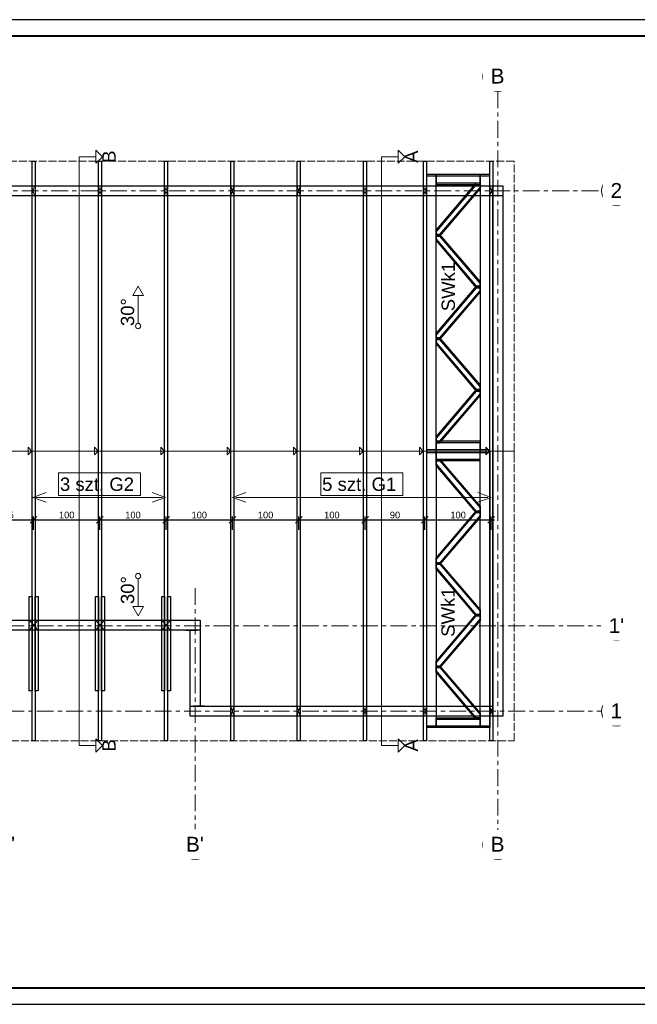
# Model space of a CAD drawing. Header units: centimetres. Extents: x 30569 to 37228, y -36705 to -28476.
# Tile 9 of 29: x 31329 to 32261, y -33355 to -31870. Entities that reach past the tile are written whole.
import ezdxf
from ezdxf.enums import TextEntityAlignment as Align

# ---------------------------------------------------------------- set-up
doc = ezdxf.new("R2010")
doc.units = ezdxf.units.CM
doc.linetypes.add('ACAD_ISO02W100', pattern=[15, 12, -3])
doc.linetypes.add('Linia siatki', pattern=[2.2225, 1.27, -0.3175, 0.3175, -0.3175])
for name, color, linetype in [('A4', 3, 'Continuous'), ('cienka', 1, 'Continuous'), ('konstrukcja', 2, 'Continuous'), ('niewidoczna', 1, 'ACAD_ISO02W100'), ('Standard', 7, 'Continuous'), ('Wymiary', 1, 'Continuous')]:
    doc.layers.add(name, color=color, linetype=linetype)
for name, color, linetype, lineweight in [('ramka', 3, 'Continuous', 40), ('S-GRID', 7, 'Continuous', 5), ('S-GRID-IDEN', 7, 'Continuous', 5)]:
    doc.layers.add(name, color=color, linetype=linetype, lineweight=lineweight)
doc.styles.add('Arial_2', font='arial.ttf', dxfattribs={"height": 22.5})
doc.styles.add('Arial_PMR', font='arial.ttf')
doc.styles.get("Standard").update_dxf_attribs({"font": 'arial.ttf'})
doc.dimstyles.new('wymiar', dxfattribs={"dimtxt": 10, "dimasz": 10, "dimexe": 5, "dimexo": 5, "dimgap": 2, "dimtad": 1, "dimtoh": 1, "dimdec": 0, "dimzin": 0, "dimdsep": 46, "dimtxsty": 'Standard', "dimblk": 'OBLIQUE', "dimcen": 0.09, "dimdle": 5, "dimadec": 1, "dimazin": 0, "dimtfac": 1, "dimtdec": 4, "dimtofl": 0, "dimtmove": 0, "dimatfit": 3, "dimfxl": 15, "dimfxlon": 1, "dimtolj": 1, "dimtzin": 0, "dimarcsym": 0})

# ---------------------------------------------------------------- blocks, each defined once
blk = doc.blocks.new('Siatka - M_Symbol siatki - okrąg mniejszy-7853319-__-00_00 Przyziemie PB')
at = {"layer": 'S-GRID-IDEN'}
blk.add_circle((0, 0), 0.45, dxfattribs=at)
blk = doc.blocks.new('G$C6D5DEF1F')
at = {"layer": 'S-GRID', "color": 9, "linetype": 'Linia siatki', "ltscale": 20, "true_color": 0xc0c0c0}
for p, q in [((576.7, 409.4), (576.7, 45)), ((861.5, 409.4), (861.5, 45)), ((45, 352.4), (1474.8, 352.4))]:
    blk.add_line(p, q, dxfattribs=at)
at = {"layer": 'S-GRID-IDEN', "xscale": 49.99999999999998, "yscale": 49.99999999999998, "zscale": 49.99999999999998}
for p, rotation in [((233.2, 1180.6), 180), ((1318.1, 1181.1), 180), ((44.2, 1008.6), 269.9999999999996), ((1497.3, 1008.6), 269.9999999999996), ((22.5, 352.4), 269.9999999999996), ((1497.3, 352.4), 269.9999999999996), ((22.5, 223.7), 269.9999999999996), ((1497.3, 223.7), 269.9999999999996), ((233.2, 22.5), 180), ((576.7, 22.5), 180), ((861.5, 22.5), 180), ((1318.1, 22.5), 180)]:
    blk.add_blockref('Siatka - M_Symbol siatki - okrąg mniejszy-7853319-__-00_00 Przyziemie PB', p, dxfattribs=dict(at, rotation=rotation))
at = {"layer": 'S-GRID-IDEN', "char_height": 22.5, "attachment_point": 1, "style": 'Arial_2', "bg_fill": 2}
for s, insert, width in [('\\fArial|b0|i0|c238|p34|;A', (222.4, 1192.5), 25.654), ('\\fArial|b0|i0|c238|p34|;B', (1307.3, 1193), 25.654), ('\\fArial|b0|i0|c238|p34|;2', (35.1, 1020.4), 21.245), ('\\fArial|b0|i0|c238|p34|;2', (1488.2, 1020.4), 21.245), ("1'", (10.5, 364.1), 28.46), ("1'", (1485.3, 364.1), 28.46), ('\\fArial|b0|i0|c238|p34|;1', (13.4, 235.5), 21.245), ('\\fArial|b0|i0|c238|p34|;1', (1488.2, 235.5), 21.245), ('\\fArial|b0|i0|c238|p34|;A', (222.4, 34.4), 25.654), ('\\fArial|b0|i0|c238|p34|;B', (1307.3, 34.4), 25.654), ("A'", (563, 34.4), 32.869), ("B'", (847.8, 34.4), 32.869)]:
    blk.add_mtext(s, dxfattribs=dict(at, insert=insert, width=width))
at = {"layer": 'S-GRID', "color": 9, "linetype": 'Linia siatki', "ltscale": 20, "true_color": 0xc0c0c0}
for p, q in [((1318.1, 1158.6), (1318.1, 45)), ((233.2, 1158.1), (233.2, 45)), ((66.7, 1008.6), (1474.8, 1008.6)), ((45, 223.7), (1474.8, 223.7))]:
    blk.add_line(p, q, dxfattribs=at)
blk = doc.blocks.new('_OBLIQUE')
at = {"color": 0, "linetype": 'ByBlock'}
blk.add_line((-0.5, -0.5), (0.5, 0.5), dxfattribs=at)
blk = doc.blocks.new('*D125')
at = {"layer": 'Defpoints', "color": 0, "transparency": 16777216}
for p in [(31350.2, -32623.9), (31275.2, -32957.3), (31350.2, -32957.3)]:
    blk.add_point(p, dxfattribs=at)
at = {"layer": 'Wymiary', "color": 0, "lineweight": -2, "transparency": 16777216}
for p, q in [((31270.2, -32623.9), (31355.2, -32623.9)), ((31275.2, -32638.9), (31275.2, -32618.9)), ((31350.2, -32638.9), (31350.2, -32618.9))]:
    blk.add_line(p, q, dxfattribs=at)
at = {"layer": 'Wymiary', "color": 0, "linetype": 'ByBlock', "lineweight": -2, "transparency": 16777216, "xscale": 10, "yscale": 10, "zscale": 10, "rotation": 180}
blk.add_blockref('_OBLIQUE', (31275.2, -32623.9), dxfattribs=at)
at = {"layer": 'Wymiary', "color": 0, "linetype": 'ByBlock', "lineweight": -2, "transparency": 16777216, "xscale": 10, "yscale": 10, "zscale": 10}
blk.add_blockref('_OBLIQUE', (31350.2, -32623.9), dxfattribs=at)
at = {"layer": 'Wymiary', "color": 0, "transparency": 16777216, "insert": (31312.7, -32616.9), "char_height": 10, "attachment_point": 5}
blk.add_mtext('\\A1;75', dxfattribs=at)
blk = doc.blocks.new('*D126')
at = {"layer": 'Defpoints', "color": 0, "transparency": 16777216}
for p in [(31450.2, -32623.9), (31350.2, -32957.3), (31450.2, -32957.3)]:
    blk.add_point(p, dxfattribs=at)
at = {"layer": 'Wymiary', "color": 0, "lineweight": -2, "transparency": 16777216}
for p, q in [((31345.2, -32623.9), (31455.2, -32623.9)), ((31350.2, -32638.9), (31350.2, -32618.9)), ((31450.2, -32638.9), (31450.2, -32618.9))]:
    blk.add_line(p, q, dxfattribs=at)
at = {"layer": 'Wymiary', "color": 0, "linetype": 'ByBlock', "lineweight": -2, "transparency": 16777216, "xscale": 10, "yscale": 10, "zscale": 10, "rotation": 180}
blk.add_blockref('_OBLIQUE', (31350.2, -32623.9), dxfattribs=at)
at = {"layer": 'Wymiary', "color": 0, "linetype": 'ByBlock', "lineweight": -2, "transparency": 16777216, "xscale": 10, "yscale": 10, "zscale": 10}
blk.add_blockref('_OBLIQUE', (31450.2, -32623.9), dxfattribs=at)
at = {"layer": 'Wymiary', "color": 0, "transparency": 16777216, "insert": (31400.2, -32616.8), "char_height": 10, "attachment_point": 5}
blk.add_mtext('\\A1;100', dxfattribs=at)
blk = doc.blocks.new('*D127')
at = {"layer": 'Defpoints', "color": 0, "transparency": 16777216}
for p in [(31550.2, -32623.9), (31450.2, -32957.3), (31550.2, -32957.3)]:
    blk.add_point(p, dxfattribs=at)
at = {"layer": 'Wymiary', "color": 0, "lineweight": -2, "transparency": 16777216}
for p, q in [((31445.2, -32623.9), (31555.2, -32623.9)), ((31450.2, -32638.9), (31450.2, -32618.9)), ((31550.2, -32638.9), (31550.2, -32618.9))]:
    blk.add_line(p, q, dxfattribs=at)
at = {"layer": 'Wymiary', "color": 0, "linetype": 'ByBlock', "lineweight": -2, "transparency": 16777216, "xscale": 10, "yscale": 10, "zscale": 10, "rotation": 180}
blk.add_blockref('_OBLIQUE', (31450.2, -32623.9), dxfattribs=at)
at = {"layer": 'Wymiary', "color": 0, "linetype": 'ByBlock', "lineweight": -2, "transparency": 16777216, "xscale": 10, "yscale": 10, "zscale": 10}
blk.add_blockref('_OBLIQUE', (31550.2, -32623.9), dxfattribs=at)
at = {"layer": 'Wymiary', "color": 0, "transparency": 16777216, "insert": (31500.2, -32616.8), "char_height": 10, "attachment_point": 5}
blk.add_mtext('\\A1;100', dxfattribs=at)
blk = doc.blocks.new('*D128')
at = {"layer": 'Defpoints', "color": 0, "transparency": 16777216}
for p in [(31650.2, -32623.9), (31550.2, -32957.3), (31650.2, -32957.3)]:
    blk.add_point(p, dxfattribs=at)
at = {"layer": 'Wymiary', "color": 0, "lineweight": -2, "transparency": 16777216}
for p, q in [((31545.2, -32623.9), (31655.2, -32623.9)), ((31550.2, -32638.9), (31550.2, -32618.9)), ((31650.2, -32638.9), (31650.2, -32618.9))]:
    blk.add_line(p, q, dxfattribs=at)
at = {"layer": 'Wymiary', "color": 0, "linetype": 'ByBlock', "lineweight": -2, "transparency": 16777216, "xscale": 10, "yscale": 10, "zscale": 10, "rotation": 180}
blk.add_blockref('_OBLIQUE', (31550.2, -32623.9), dxfattribs=at)
at = {"layer": 'Wymiary', "color": 0, "linetype": 'ByBlock', "lineweight": -2, "transparency": 16777216, "xscale": 10, "yscale": 10, "zscale": 10}
blk.add_blockref('_OBLIQUE', (31650.2, -32623.9), dxfattribs=at)
at = {"layer": 'Wymiary', "color": 0, "transparency": 16777216, "insert": (31600.2, -32616.8), "char_height": 10, "attachment_point": 5}
blk.add_mtext('\\A1;100', dxfattribs=at)
blk = doc.blocks.new('*D129')
at = {"layer": 'Defpoints', "color": 0, "transparency": 16777216}
for p in [(31750.2, -32623.9), (31650.2, -32957.3), (31750.2, -32957.3)]:
    blk.add_point(p, dxfattribs=at)
at = {"layer": 'Wymiary', "color": 0, "lineweight": -2, "transparency": 16777216}
for p, q in [((31645.2, -32623.9), (31755.2, -32623.9)), ((31650.2, -32638.9), (31650.2, -32618.9)), ((31750.2, -32638.9), (31750.2, -32618.9))]:
    blk.add_line(p, q, dxfattribs=at)
at = {"layer": 'Wymiary', "color": 0, "linetype": 'ByBlock', "lineweight": -2, "transparency": 16777216, "xscale": 10, "yscale": 10, "zscale": 10, "rotation": 180}
blk.add_blockref('_OBLIQUE', (31650.2, -32623.9), dxfattribs=at)
at = {"layer": 'Wymiary', "color": 0, "linetype": 'ByBlock', "lineweight": -2, "transparency": 16777216, "xscale": 10, "yscale": 10, "zscale": 10}
blk.add_blockref('_OBLIQUE', (31750.2, -32623.9), dxfattribs=at)
at = {"layer": 'Wymiary', "color": 0, "transparency": 16777216, "insert": (31700.2, -32616.8), "char_height": 10, "attachment_point": 5}
blk.add_mtext('\\A1;100', dxfattribs=at)
blk = doc.blocks.new('*D130')
at = {"layer": 'Defpoints', "color": 0, "transparency": 16777216}
for p in [(31850.2, -32623.9), (31750.2, -32957.3), (31850.2, -32957.3)]:
    blk.add_point(p, dxfattribs=at)
at = {"layer": 'Wymiary', "color": 0, "lineweight": -2, "transparency": 16777216}
for p, q in [((31745.2, -32623.9), (31855.2, -32623.9)), ((31750.2, -32638.9), (31750.2, -32618.9)), ((31850.2, -32638.9), (31850.2, -32618.9))]:
    blk.add_line(p, q, dxfattribs=at)
at = {"layer": 'Wymiary', "color": 0, "linetype": 'ByBlock', "lineweight": -2, "transparency": 16777216, "xscale": 10, "yscale": 10, "zscale": 10, "rotation": 180}
blk.add_blockref('_OBLIQUE', (31750.2, -32623.9), dxfattribs=at)
at = {"layer": 'Wymiary', "color": 0, "linetype": 'ByBlock', "lineweight": -2, "transparency": 16777216, "xscale": 10, "yscale": 10, "zscale": 10}
blk.add_blockref('_OBLIQUE', (31850.2, -32623.9), dxfattribs=at)
at = {"layer": 'Wymiary', "color": 0, "transparency": 16777216, "insert": (31800.2, -32616.8), "char_height": 10, "attachment_point": 5}
blk.add_mtext('\\A1;100', dxfattribs=at)
blk = doc.blocks.new('*D131')
at = {"layer": 'Defpoints', "color": 0, "transparency": 16777216}
for p in [(31940.6, -32623.9), (31850.2, -32957.3), (31940.6, -32957.3)]:
    blk.add_point(p, dxfattribs=at)
at = {"layer": 'Wymiary', "color": 0, "lineweight": -2, "transparency": 16777216}
for p, q in [((31845.2, -32623.9), (31945.6, -32623.9)), ((31850.2, -32638.9), (31850.2, -32618.9)), ((31940.6, -32638.9), (31940.6, -32618.9))]:
    blk.add_line(p, q, dxfattribs=at)
at = {"layer": 'Wymiary', "color": 0, "linetype": 'ByBlock', "lineweight": -2, "transparency": 16777216, "xscale": 10, "yscale": 10, "zscale": 10, "rotation": 180}
blk.add_blockref('_OBLIQUE', (31850.2, -32623.9), dxfattribs=at)
at = {"layer": 'Wymiary', "color": 0, "linetype": 'ByBlock', "lineweight": -2, "transparency": 16777216, "xscale": 10, "yscale": 10, "zscale": 10}
blk.add_blockref('_OBLIQUE', (31940.6, -32623.9), dxfattribs=at)
at = {"layer": 'Wymiary', "color": 0, "transparency": 16777216, "insert": (31895.4, -32616.8), "char_height": 10, "attachment_point": 5}
blk.add_mtext('\\A1;90', dxfattribs=at)
blk = doc.blocks.new('*D132')
at = {"layer": 'Defpoints', "color": 0, "transparency": 16777216}
for p in [(32040.6, -32623.9), (31940.6, -32957.3), (32040.6, -32957.3)]:
    blk.add_point(p, dxfattribs=at)
at = {"layer": 'Wymiary', "color": 0, "lineweight": -2, "transparency": 16777216}
for p, q in [((31935.6, -32623.9), (32045.6, -32623.9)), ((31940.6, -32638.9), (31940.6, -32618.9)), ((32040.6, -32638.9), (32040.6, -32618.9))]:
    blk.add_line(p, q, dxfattribs=at)
at = {"layer": 'Wymiary', "color": 0, "linetype": 'ByBlock', "lineweight": -2, "transparency": 16777216, "xscale": 10, "yscale": 10, "zscale": 10, "rotation": 180}
blk.add_blockref('_OBLIQUE', (31940.6, -32623.9), dxfattribs=at)
at = {"layer": 'Wymiary', "color": 0, "linetype": 'ByBlock', "lineweight": -2, "transparency": 16777216, "xscale": 10, "yscale": 10, "zscale": 10}
blk.add_blockref('_OBLIQUE', (32040.6, -32623.9), dxfattribs=at)
at = {"layer": 'Wymiary', "color": 0, "transparency": 16777216, "insert": (31990.6, -32616.8), "char_height": 10, "attachment_point": 5}
blk.add_mtext('\\A1;100', dxfattribs=at)

msp = doc.modelspace()

# ---------------------------------------------------------------- linework, layer by layer
at = {"layer": 'Defpoints'}
msp.add_lwpolyline([(30568.77, -33354.69), (33168.77, -33354.69), (33168.77, -31869.69), (30568.77, -31869.69)], close=True, dxfattribs=at)
at = {"layer": 'niewidoczna', "lineweight": 0}
for p, q in [((32074.93, -32083.29), (30940.93, -32083.29)), ((30940.93, -32957.29), (32074.93, -32957.29))]:
    msp.add_line(p, q, dxfattribs=at)
at = {"layer": 'ramka'}
msp.add_lwpolyline([(30718.77, -33329.69), (33143.77, -33329.69), (33143.77, -31894.69), (30718.77, -31894.69)], close=True, dxfattribs=at)

# ---------------------------------------------------------------- next in the draw order: block references
at = {"layer": 'Wymiary'}
msp.add_blockref('G$C6D5DEF1F', (30732.3, -33136.44), dxfattribs=at)

# ---------------------------------------------------------------- next in the draw order: linework, layer by layer
at = {"layer": 'cienka', "lineweight": 0}
for p, q in [((31444, -32086.29), (31444, -32066.29)), ((31444, -32066.29), (31454, -32076.29)), ((31900.23, -32086.29), (31900.23, -32066.29)), ((31900.23, -32066.29), (31910.23, -32076.29)), ((31419, -32076.29), (31419, -32964.29)), ((31419, -32076.29), (31444, -32076.29)), ((31454, -32076.29), (31444, -32086.29)), ((31875.23, -32076.29), (31875.23, -32964.29)), ((31875.23, -32076.29), (31900.23, -32076.29)), ((31910.23, -32076.29), (31900.23, -32086.29)), ((31351.48, -32135.34), (31346.98, -32120.34)), ((31351.48, -32120.34), (31346.98, -32135.34)), ((31452.48, -32135.34), (31447.98, -32120.34)), ((31452.48, -32120.34), (31447.98, -32135.34)), ((31552.48, -32135.34), (31547.98, -32120.34)), ((31552.48, -32120.34), (31547.98, -32135.34)), ((31552.48, -32120.34), (31547.98, -32135.34)), ((31552.48, -32135.34), (31547.98, -32120.34)), ((31652.48, -32135.34), (31647.98, -32120.34)), ((31652.48, -32120.34), (31647.98, -32135.34)), ((31752.48, -32135.34), (31747.98, -32120.34)), ((31752.48, -32120.34), (31747.98, -32135.34)), ((31852.48, -32135.34), (31847.98, -32120.34)), ((31852.48, -32120.34), (31847.98, -32135.34)), ((31852.48, -32120.34), (31847.98, -32135.34)), ((31852.48, -32135.34), (31847.98, -32120.34)), ((31942.84, -32135.34), (31938.34, -32120.34)), ((31942.84, -32120.34), (31938.34, -32135.34)), ((31942.84, -32120.34), (31938.34, -32135.34)), ((31942.84, -32135.34), (31938.34, -32120.34)), ((32042.87, -32135.34), (32038.37, -32120.34)), ((32042.87, -32120.34), (32038.37, -32135.34)), ((31499.85, -32285.79), (31507.93, -32271.79)), ((31507.93, -32271.79), (31516.01, -32285.79)), ((31516.01, -32285.79), (31499.85, -32285.79)), ((31507.93, -32327.79), (31507.93, -32285.79)), ((31342.07, -32525.95), (31342.07, -32514.64)), ((31342.07, -32514.64), (31347.73, -32520.29)), ((31347.73, -32520.29), (31342.07, -32525.95)), ((31442.07, -32525.95), (31442.07, -32514.64)), ((31442.07, -32514.64), (31447.73, -32520.29)), ((31447.73, -32520.29), (31442.07, -32525.95)), ((31542.07, -32525.95), (31542.07, -32514.64)), ((31542.07, -32514.64), (31547.73, -32520.29)), ((31547.73, -32520.29), (31542.07, -32525.95)), ((31642.07, -32525.95), (31642.07, -32514.64)), ((31642.07, -32514.64), (31647.73, -32520.29)), ((31647.73, -32520.29), (31642.07, -32525.95)), ((31742.07, -32525.95), (31742.07, -32514.64)), ((31742.07, -32514.64), (31747.73, -32520.29)), ((31747.73, -32520.29), (31742.07, -32525.95)), ((31842.07, -32525.95), (31842.07, -32514.64)), ((31842.07, -32514.64), (31847.73, -32520.29)), ((31847.73, -32520.29), (31842.07, -32525.95)), ((31932.44, -32525.95), (31932.44, -32514.64)), ((31932.44, -32514.64), (31938.09, -32520.29)), ((31938.09, -32520.29), (31932.44, -32525.95)), ((32032.46, -32525.95), (32032.46, -32514.64)), ((32032.46, -32514.64), (32038.12, -32520.29)), ((32038.12, -32520.29), (32032.46, -32525.95)), ((31511.64, -32553.04), (31387.89, -32553.04)), ((31387.89, -32553.04), (31387.89, -32587.54)), ((31511.64, -32587.54), (31511.64, -32553.04)), ((31907.15, -32553.04), (31783.4, -32553.04)), ((31783.4, -32553.04), (31783.4, -32587.54)), ((31907.15, -32587.54), (31907.15, -32553.04)), ((31349.23, -32590.29), (31369.23, -32583.01)), ((31349.23, -32590.29), (31369.23, -32583.01)), ((31349.23, -32590.29), (31369.23, -32583.01)), ((31349.23, -32590.29), (31369.23, -32597.57)), ((31349.23, -32590.29), (31369.23, -32597.57)), ((31349.23, -32590.29), (31369.23, -32597.57)), ((31544.23, -32590.29), (31354.23, -32590.29)), ((31544.23, -32590.29), (31354.23, -32590.29)), ((31544.23, -32590.29), (31354.23, -32590.29)), ((31387.89, -32587.54), (31511.64, -32587.54)), ((31549.23, -32590.29), (31529.23, -32583.01)), ((31549.23, -32590.29), (31529.23, -32583.01)), ((31549.23, -32590.29), (31529.23, -32583.01)), ((31549.23, -32590.29), (31529.23, -32597.57)), ((31549.23, -32590.29), (31529.23, -32597.57)), ((31549.23, -32590.29), (31529.23, -32597.57)), ((31650.23, -32590.29), (31670.23, -32583.01)), ((31650.23, -32590.29), (31670.23, -32583.01)), ((31650.23, -32590.29), (31670.23, -32583.01)), ((31650.23, -32590.29), (31670.23, -32597.57)), ((31650.23, -32590.29), (31670.23, -32597.57)), ((31650.23, -32590.29), (31670.23, -32597.57)), ((32035.32, -32590.29), (31655.23, -32590.29)), ((32035.32, -32590.29), (31655.23, -32590.29)), ((32035.32, -32590.29), (31655.23, -32590.29)), ((31783.4, -32587.54), (31907.15, -32587.54)), ((32040.32, -32590.29), (32020.32, -32583.01)), ((32040.32, -32590.29), (32020.32, -32583.01)), ((32040.32, -32590.29), (32020.32, -32583.01)), ((32040.32, -32590.29), (32020.32, -32597.57)), ((32040.32, -32590.29), (32020.32, -32597.57)), ((32040.32, -32590.29), (32020.32, -32597.57)), ((31507.93, -32712.79), (31507.93, -32754.79)), ((31507.93, -32768.79), (31499.85, -32754.79)), ((31499.85, -32754.79), (31516.01, -32754.79)), ((31516.01, -32754.79), (31507.93, -32768.79)), ((31356.98, -32790.42), (31343.48, -32775.42)), ((31356.98, -32775.42), (31343.48, -32790.42)), ((31456.98, -32790.42), (31443.48, -32775.42)), ((31456.98, -32775.42), (31443.48, -32790.42)), ((31556.98, -32790.42), (31543.48, -32775.42)), ((31556.98, -32775.42), (31543.48, -32790.42)), ((31652.48, -32920.24), (31647.98, -32905.24)), ((31652.48, -32905.24), (31647.98, -32920.24)), ((31752.48, -32920.24), (31747.98, -32905.24)), ((31752.48, -32905.24), (31747.98, -32920.24)), ((31852.48, -32920.24), (31847.98, -32905.24)), ((31852.48, -32905.24), (31847.98, -32920.24)), ((31847.98, -32920.24), (31852.48, -32905.24)), ((31847.98, -32905.24), (31852.48, -32920.24)), ((31942.84, -32920.24), (31938.34, -32905.24)), ((31942.84, -32905.24), (31938.34, -32920.24)), ((32042.87, -32920.24), (32038.37, -32905.24)), ((32042.87, -32905.24), (32038.37, -32920.24)), ((31419, -32964.29), (31444, -32964.29)), ((31444, -32974.29), (31444, -32954.29)), ((31444, -32954.29), (31454, -32964.29)), ((31454, -32964.29), (31444, -32974.29)), ((31875.23, -32964.29), (31900.23, -32964.29)), ((31900.23, -32974.29), (31900.23, -32954.29)), ((31900.23, -32954.29), (31910.23, -32964.29)), ((31910.23, -32964.29), (31900.23, -32974.29))]:
    msp.add_line(p, q, dxfattribs=at)
for centre in [(31507.93, -32331.79), (31507.93, -32708.79)]:
    msp.add_circle(centre, 4, dxfattribs=at)
at = {"layer": 'konstrukcja'}
for p, q in [((31347.98, -32083.29), (31352.48, -32083.29)), ((31347.98, -32957.29), (31347.98, -32083.29)), ((31352.48, -32083.29), (31352.48, -32957.29)), ((31447.98, -32083.29), (31452.48, -32083.29)), ((31447.98, -32957.29), (31447.98, -32083.29)), ((31452.48, -32083.29), (31452.48, -32957.29)), ((31547.98, -32083.29), (31552.48, -32083.29)), ((31547.98, -32957.29), (31547.98, -32083.29)), ((31552.48, -32083.29), (31552.48, -32957.29)), ((31647.98, -32083.29), (31652.48, -32083.29)), ((31647.98, -32957.29), (31647.98, -32083.29)), ((31652.48, -32083.29), (31652.48, -32957.29)), ((31747.98, -32083.29), (31752.48, -32083.29)), ((31747.98, -32957.29), (31747.98, -32083.29)), ((31752.48, -32083.29), (31752.48, -32957.29)), ((31847.98, -32083.29), (31852.48, -32083.29)), ((31847.98, -32957.29), (31847.98, -32083.29)), ((31852.48, -32083.29), (31852.48, -32957.29)), ((31938.34, -32083.29), (31942.84, -32083.29)), ((31938.34, -32957.29), (31938.34, -32083.29)), ((31942.84, -32083.29), (31942.84, -32957.29)), ((32038.37, -32083.29), (32042.87, -32083.29)), ((32038.37, -32957.29), (32038.37, -32083.29)), ((32042.87, -32083.29), (32042.87, -32957.29)), ((31957.34, -32103.29), (31942.84, -32103.29)), ((31942.84, -32103.29), (31942.84, -32518.04)), ((31957.34, -32105.54), (31942.84, -32105.54)), ((31942.84, -32105.54), (31942.84, -32520.29)), ((31957.34, -32518.04), (31957.34, -32103.29)), ((31957.34, -32103.29), (31957.34, -32115.85)), ((32023.84, -32103.29), (31957.34, -32103.29)), ((31957.34, -32520.29), (31957.34, -32105.54)), ((31957.34, -32105.54), (31957.34, -32118.1)), ((32023.84, -32105.54), (31957.34, -32105.54)), ((32038.34, -32103.29), (32023.84, -32103.29)), ((32023.84, -32103.29), (32023.84, -32518.04)), ((32023.84, -32115.85), (32023.84, -32103.29)), ((32038.34, -32105.54), (32023.84, -32105.54)), ((32023.84, -32105.54), (32023.84, -32520.29)), ((32023.84, -32118.1), (32023.84, -32105.54)), ((32038.34, -32518.04), (32038.34, -32103.29)), ((32038.34, -32520.29), (32038.34, -32105.54)), ((30957.98, -32120.34), (32057.88, -32120.34)), ((31957.34, -32115.85), (32023.84, -32115.85)), ((32017.94, -32115.85), (31957.34, -32186.86)), ((31957.34, -32118.1), (32023.84, -32118.1)), ((32017.94, -32118.1), (31957.34, -32189.11)), ((32042.88, -32920.24), (32042.88, -32120.34)), ((32042.88, -32120.34), (32057.88, -32120.34)), ((32042.88, -32120.34), (32057.88, -32120.34)), ((32053.38, -32120.34), (32057.88, -32120.34)), ((32057.88, -32120.34), (32057.88, -32920.24)), ((32057.88, -32120.34), (32057.88, -32135.34)), ((32057.88, -32120.34), (32057.88, -32124.84)), ((32057.88, -32120.34), (32057.88, -32135.34)), ((32057.88, -32135.34), (30957.98, -32135.34)), ((31963.25, -32193.78), (32023.84, -32122.77)), ((31963.25, -32196.03), (32023.84, -32125.02)), ((32042.88, -32920.24), (32042.88, -32135.34)), ((32057.88, -32135.34), (32057.88, -32920.24)), ((31957.34, -32186.86), (31957.34, -32193.78)), ((31957.34, -32189.11), (31957.34, -32196.03)), ((31957.34, -32193.78), (31963.25, -32193.78)), ((31963.25, -32193.78), (31957.34, -32193.78)), ((31957.34, -32193.78), (31957.34, -32200.7)), ((32023.84, -32264.78), (31963.25, -32193.78)), ((31957.34, -32196.03), (31963.25, -32196.03)), ((31963.25, -32196.03), (31957.34, -32196.03)), ((31957.34, -32196.03), (31957.34, -32202.95)), ((31957.34, -32200.7), (32017.94, -32271.7)), ((31957.34, -32202.95), (32017.94, -32273.95)), ((32023.84, -32267.03), (31963.25, -32196.03)), ((32023.84, -32271.7), (32023.84, -32264.78)), ((32023.84, -32273.95), (32023.84, -32267.03)), ((32017.94, -32271.7), (31957.34, -32342.71)), ((32017.94, -32273.95), (31957.34, -32344.96)), ((31963.25, -32349.63), (32023.84, -32278.62)), ((31963.25, -32351.88), (32023.84, -32280.87)), ((32017.94, -32271.7), (32023.84, -32271.7)), ((32023.84, -32271.7), (32017.94, -32271.7)), ((32017.94, -32273.95), (32023.84, -32273.95)), ((32023.84, -32273.95), (32017.94, -32273.95)), ((32023.84, -32278.62), (32023.84, -32271.7)), ((32023.84, -32280.87), (32023.84, -32273.95)), ((31957.34, -32342.71), (31957.34, -32349.63)), ((31957.34, -32344.96), (31957.34, -32351.88)), ((31957.34, -32349.63), (31963.25, -32349.63)), ((31963.25, -32349.63), (31957.34, -32349.63)), ((31957.34, -32349.63), (31957.34, -32356.55)), ((31957.34, -32351.88), (31963.25, -32351.88)), ((31963.25, -32351.88), (31957.34, -32351.88)), ((31957.34, -32351.88), (31957.34, -32358.8)), ((31957.34, -32356.55), (32017.94, -32427.56)), ((32023.84, -32420.64), (31963.25, -32349.63)), ((32023.84, -32422.89), (31963.25, -32351.88)), ((31957.34, -32358.8), (32017.94, -32429.81)), ((32017.94, -32427.56), (31957.34, -32498.56)), ((32017.94, -32429.81), (31957.34, -32500.81)), ((32017.94, -32427.56), (32023.84, -32427.56)), ((32023.84, -32427.56), (32017.94, -32427.56)), ((32017.94, -32429.81), (32023.84, -32429.81)), ((32023.84, -32429.81), (32017.94, -32429.81)), ((32023.84, -32427.56), (32023.84, -32420.64)), ((32023.84, -32429.81), (32023.84, -32422.89)), ((32023.84, -32434.48), (32023.84, -32427.56)), ((32023.84, -32436.73), (32023.84, -32429.81)), ((31963.25, -32505.48), (32023.84, -32434.48)), ((31963.25, -32507.73), (32023.84, -32436.73)), ((31957.34, -32498.56), (31957.34, -32505.48)), ((31957.34, -32500.81), (31957.34, -32507.73)), ((32023.84, -32505.48), (31957.34, -32505.48)), ((31957.34, -32505.48), (31957.34, -32518.04)), ((31957.34, -32505.48), (31963.25, -32505.48)), ((32023.84, -32518.04), (32023.84, -32505.48)), ((31942.84, -32518.04), (31957.34, -32518.04)), ((32023.84, -32507.73), (31957.34, -32507.73)), ((31957.34, -32507.73), (31957.34, -32520.29)), ((31957.34, -32507.73), (31963.25, -32507.73)), ((31957.34, -32518.04), (32023.84, -32518.04)), ((31957.34, -32520.29), (31957.34, -32935.04)), ((31957.34, -32532.85), (31957.34, -32520.29)), ((32023.84, -32520.29), (32023.84, -32507.73)), ((32023.84, -32518.04), (32038.34, -32518.04)), ((32023.84, -32935.04), (32023.84, -32520.29)), ((32038.34, -32520.29), (32038.34, -32935.04)), ((31942.84, -32522.54), (31957.34, -32522.54)), ((31957.34, -32522.54), (31957.34, -32937.29)), ((31957.34, -32535.1), (31957.34, -32522.54)), ((31957.34, -32522.54), (32023.84, -32522.54)), ((32023.84, -32532.85), (31957.34, -32532.85)), ((31957.34, -32539.77), (31957.34, -32532.85)), ((31957.34, -32532.85), (31963.25, -32532.85)), ((32023.84, -32535.1), (31957.34, -32535.1)), ((31957.34, -32542.02), (31957.34, -32535.1)), ((31957.34, -32535.1), (31963.25, -32535.1)), ((31963.25, -32532.85), (32023.84, -32603.86)), ((31963.25, -32535.1), (32023.84, -32606.11)), ((32023.84, -32937.29), (32023.84, -32522.54)), ((32023.84, -32522.54), (32038.34, -32522.54)), ((32038.34, -32522.54), (32038.34, -32937.29)), ((32017.94, -32610.78), (31957.34, -32539.77)), ((32017.94, -32613.03), (31957.34, -32542.02)), ((32023.84, -32603.86), (32023.84, -32610.78)), ((32023.84, -32606.11), (32023.84, -32613.03)), ((31957.34, -32681.78), (32017.94, -32610.78)), ((31957.34, -32684.03), (32017.94, -32613.03)), ((32023.84, -32617.7), (31963.25, -32688.7)), ((32023.84, -32619.95), (31963.25, -32690.95)), ((32017.94, -32610.78), (32023.84, -32610.78)), ((32023.84, -32610.78), (32017.94, -32610.78)), ((32017.94, -32613.03), (32023.84, -32613.03)), ((32023.84, -32613.03), (32017.94, -32613.03)), ((32023.84, -32610.78), (32023.84, -32617.7)), ((32023.84, -32613.03), (32023.84, -32619.95)), ((31957.34, -32688.7), (31957.34, -32681.78)), ((31957.34, -32690.95), (31957.34, -32684.03)), ((31957.34, -32695.62), (31957.34, -32688.7)), ((31957.34, -32688.7), (31963.25, -32688.7)), ((31963.25, -32688.7), (31957.34, -32688.7)), ((31957.34, -32697.87), (31957.34, -32690.95)), ((31957.34, -32690.95), (31963.25, -32690.95)), ((31963.25, -32690.95), (31957.34, -32690.95)), ((32017.94, -32766.63), (31957.34, -32695.62)), ((32017.94, -32768.88), (31957.34, -32697.87)), ((31963.25, -32688.7), (32023.84, -32759.71)), ((31963.25, -32690.95), (32023.84, -32761.96)), ((31343.48, -32739.69), (31347.98, -32739.69)), ((31343.48, -32881.69), (31343.48, -32739.69)), ((31347.98, -32739.69), (31347.98, -32881.69)), ((31352.48, -32739.69), (31356.98, -32739.69)), ((31352.48, -32881.69), (31352.48, -32739.69)), ((31356.98, -32739.69), (31356.98, -32881.69)), ((31443.48, -32739.69), (31447.98, -32739.69)), ((31443.48, -32881.69), (31443.48, -32739.69)), ((31447.98, -32739.69), (31447.98, -32881.69)), ((31452.48, -32739.69), (31456.98, -32739.69)), ((31452.48, -32881.69), (31452.48, -32739.69)), ((31456.98, -32739.69), (31456.98, -32881.69)), ((31543.48, -32739.69), (31547.98, -32739.69)), ((31543.48, -32881.69), (31543.48, -32739.69)), ((31547.98, -32739.69), (31547.98, -32881.69)), ((31552.48, -32739.69), (31556.98, -32739.69)), ((31552.48, -32881.69), (31552.48, -32739.69)), ((31556.98, -32739.69), (31556.98, -32881.69)), ((31957.34, -32837.64), (32017.94, -32766.63)), ((31957.34, -32839.89), (32017.94, -32768.88)), ((32023.84, -32773.55), (31963.25, -32844.56)), ((32017.94, -32766.63), (32023.84, -32766.63)), ((32023.84, -32766.63), (32017.94, -32766.63)), ((32017.94, -32768.88), (32023.84, -32768.88)), ((32023.84, -32768.88), (32017.94, -32768.88)), ((32023.84, -32759.71), (32023.84, -32766.63)), ((32023.84, -32761.96), (32023.84, -32768.88)), ((32023.84, -32766.63), (32023.84, -32773.55)), ((32023.84, -32768.88), (32023.84, -32775.8)), ((31301.53, -32775.42), (31601.33, -32775.42)), ((31596.83, -32775.42), (31601.33, -32775.42)), ((31601.33, -32775.42), (31601.33, -32790.42)), ((31601.33, -32775.42), (31601.33, -32790.42)), ((32023.84, -32775.8), (31963.25, -32846.81)), ((31601.33, -32790.42), (31301.53, -32790.42)), ((31579.83, -32790.42), (31596.83, -32790.42)), ((31586.33, -32905.24), (31586.33, -32790.42)), ((31601.33, -32790.42), (31601.33, -32905.24)), ((31957.34, -32844.56), (31957.34, -32837.64)), ((31957.34, -32846.81), (31957.34, -32839.89)), ((31957.34, -32851.48), (31957.34, -32844.56)), ((31957.34, -32844.56), (31963.25, -32844.56)), ((31963.25, -32844.56), (31957.34, -32844.56)), ((31957.34, -32853.73), (31957.34, -32846.81)), ((31957.34, -32846.81), (31963.25, -32846.81)), ((31963.25, -32846.81), (31957.34, -32846.81)), ((31963.25, -32844.56), (32023.84, -32915.56)), ((31963.25, -32846.81), (32023.84, -32917.81)), ((32017.94, -32922.48), (31957.34, -32851.48)), ((32017.94, -32924.73), (31957.34, -32853.73)), ((31346.98, -32881.69), (31342.48, -32881.69)), ((31355.98, -32881.69), (31351.48, -32881.69)), ((31447.98, -32881.69), (31443.48, -32881.69)), ((31456.98, -32881.69), (31452.48, -32881.69)), ((31547.98, -32881.69), (31543.48, -32881.69)), ((31556.98, -32881.69), (31552.48, -32881.69)), ((31586.33, -32920.24), (31586.33, -32905.24)), ((31586.33, -32905.24), (32042.88, -32905.24)), ((31586.33, -32920.24), (31586.33, -32905.24)), ((31607.83, -32905.24), (31590.83, -32905.24)), ((32042.88, -32905.24), (32042.88, -32920.24)), ((32042.88, -32905.24), (32042.88, -32920.24)), ((32042.88, -32920.24), (31586.33, -32920.24)), ((32023.84, -32915.56), (32023.84, -32922.48)), ((32023.84, -32917.81), (32023.84, -32924.73)), ((32057.88, -32920.24), (32042.88, -32920.24)), ((32057.88, -32920.24), (32042.88, -32920.24)), ((32057.88, -32920.24), (32042.88, -32920.24)), ((32057.88, -32920.24), (32042.88, -32920.24)), ((32057.88, -32915.74), (32057.88, -32920.24)), ((32057.88, -32915.74), (32057.88, -32920.24)), ((31957.34, -32935.04), (31942.84, -32935.04)), ((31957.34, -32937.29), (31942.84, -32937.29)), ((31957.34, -32935.04), (31957.34, -32922.48)), ((31957.34, -32922.48), (32023.84, -32922.48)), ((31957.34, -32937.29), (31957.34, -32924.73)), ((31957.34, -32924.73), (32023.84, -32924.73)), ((32023.84, -32935.04), (31957.34, -32935.04)), ((32023.84, -32937.29), (31957.34, -32937.29)), ((32023.84, -32922.48), (32017.94, -32922.48)), ((32023.84, -32924.73), (32017.94, -32924.73)), ((32023.84, -32922.48), (32023.84, -32935.04)), ((32023.84, -32924.73), (32023.84, -32937.29)), ((32038.34, -32935.04), (32023.84, -32935.04)), ((32038.34, -32937.29), (32023.84, -32937.29)), ((31352.48, -32957.29), (31347.98, -32957.29)), ((31452.48, -32957.29), (31447.98, -32957.29)), ((31552.48, -32957.29), (31547.98, -32957.29)), ((31652.48, -32957.29), (31647.98, -32957.29)), ((31752.48, -32957.29), (31747.98, -32957.29)), ((31852.48, -32957.29), (31847.98, -32957.29)), ((31942.84, -32957.29), (31938.34, -32957.29)), ((32042.87, -32957.29), (32038.37, -32957.29))]:
    msp.add_line(p, q, dxfattribs=at)
at = {"layer": 'niewidoczna', "lineweight": 0}
for p, q in [((32074.93, -32520.29), (32074.93, -32083.29)), ((32074.93, -32520.29), (30940.93, -32520.29)), ((30940.93, -32520.29), (32074.93, -32520.29)), ((32074.93, -32957.29), (32074.93, -32520.29))]:
    msp.add_line(p, q, dxfattribs=at)
at = {"layer": 'Standard', "color": 40, "lineweight": 0}
msp.add_line((32074.93, -32525.29), (32074.93, -32515.29), dxfattribs=at)
at = {"layer": 'Standard', "color": 0, "lineweight": 0}
msp.add_line((32042.88, -32920.24), (32042.88, -32915.74), dxfattribs=at)
msp.add_line((32042.88, -32920.24), (32042.88, -32915.74), dxfattribs=at)

# ---------------------------------------------------------------- next in the draw order: texts
at = {"layer": 'A4', "style": 'Arial_PMR', "text_generation_flag": 6}
for s, p in [('B', (31454, -32076.29)), ('A', (31910.23, -32076.29)), ('B', (31454, -32964.29)), ('A', (31910.23, -32964.29))]:
    msp.add_text(s, height=20, rotation=270, dxfattribs=at).set_placement(p, align=Align.TOP_CENTER)
at = {"layer": 'cienka', "lineweight": 0, "style": 'Arial_PMR'}
for p in [(31975.72, -32309.46), (31975.46, -32800.46)]:
    msp.add_text('SWk1', height=20, rotation=90, dxfattribs=at).set_placement(p, align=Align.MIDDLE_LEFT)
msp.add_text('30°', height=20, rotation=90, dxfattribs=at).set_placement((31507.93, -32331.79), align=Align.BOTTOM_LEFT)
for s, p in [('3 szt. G2 ', (31449.77, -32570.29)), ('5 szt. G1 ', (31845.27, -32570.29))]:
    msp.add_text(s, height=20, dxfattribs=at).set_placement(p, align=Align.MIDDLE_CENTER)
msp.add_text('30°', height=20, rotation=90, dxfattribs=at).set_placement((31507.93, -32708.79), align=Align.BOTTOM_RIGHT)

# ---------------------------------------------------------------- next in the draw order: dimensions: what is measured, and where the dimension line sits
at = {"layer": 'Wymiary'}
for base, p1, p2, picture, middle in [((31350.23, -32623.94), (31275.23, -32957.29), (31350.23, -32957.29), '*D125', (31312.73, -32616.85)), ((31450.23, -32623.94), (31350.23, -32957.29), (31450.23, -32957.29), '*D126', (31400.23, -32616.83)), ((31550.23, -32623.94), (31450.23, -32957.29), (31550.23, -32957.29), '*D127', (31500.23, -32616.83)), ((31650.23, -32623.94), (31550.23, -32957.29), (31650.23, -32957.29), '*D128', (31600.23, -32616.83)), ((31750.23, -32623.94), (31650.23, -32957.29), (31750.23, -32957.29), '*D129', (31700.23, -32616.83)), ((31850.23, -32623.94), (31750.23, -32957.29), (31850.23, -32957.29), '*D130', (31800.23, -32616.83)), ((31940.59, -32623.94), (31850.23, -32957.29), (31940.59, -32957.29), '*D131', (31895.41, -32616.83)), ((32040.62, -32623.94), (31940.59, -32957.29), (32040.62, -32957.29), '*D132', (31990.6, -32616.83))]:
    dim = msp.add_linear_dim(base=base, p1=p1, p2=p2, dimstyle='wymiar', override={"dimtmove": 1}, dxfattribs=at)
    dim.commit()
    dim.dimension.update_dxf_attribs({"geometry": picture, "text_midpoint": middle})

doc.saveas('drawing.dxf')
